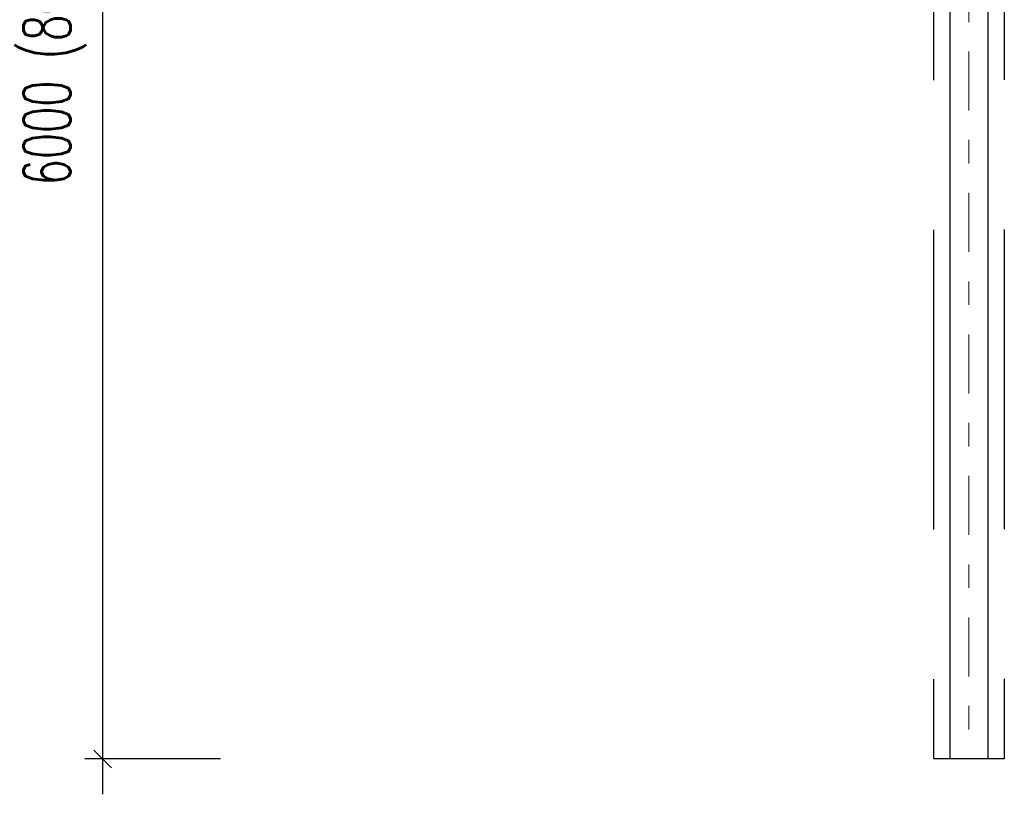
# Model space of a CAD drawing. Header units: metres. Extents: x -912764 to -454925, y -2226138 to -1112338.
# Tile 102 of 256: x -456383.99 to -456379.81, y -1112950.39 to -1112947.1. Entities that reach past the tile are written whole.
import ezdxf

# ---------------------------------------------------------------- set-up
doc = ezdxf.new("R2010")
doc.units = ezdxf.units.M
doc.linetypes.add('DASHDOT', pattern=[1, 0.5, -0.25, 0, -0.25])
doc.linetypes.add('ČÁRKOVANÁX2', pattern=[38.1, 25.4, -12.7])
doc.layers.add('_NOVÝ STAV - POPISKY KATASTR', color=7, linetype='Continuous', lineweight=30)
doc.layers.add('C3D_ZPR', color=7, linetype='Continuous')
doc.layers.add('OZ', color=3, linetype='Continuous')
doc.styles.add('StandardUzky', font='simplex.shx', dxfattribs={"width": 0.65})
doc.styles.add('znacky', font='arial.ttf')
doc.dimstyles.new('1000', dxfattribs={"dimscale": 0.5, "dimtxt": 1, "dimasz": 0.6, "dimexe": 0.3, "dimexo": 0.5, "dimgap": 0.5, "dimtad": 1, "dimzin": 1, "dimdsep": 46, "dimtxsty": 'znacky', "dimblk": 'OBLIQUE', "dimcen": 1, "dimdle": 0.3, "dimclrd": 256, "dimclre": 256, "dimclrt": 256, "dimadec": 3, "dimazin": 0, "dimtfac": 1, "dimtmove": 0, "dimatfit": 3, "dimldrblk": 'OBLIQUE', "dimfxl": 1, "dimlwd": -1, "dimlwe": -1, "dimarcsym": 0})

# ---------------------------------------------------------------- blocks, each defined once
blk = doc.blocks.new('_Oblique')
at = {"color": 0, "linetype": 'ByBlock', "lineweight": -2}
blk.add_line((-0.5, -0.5), (0.5, 0.5), dxfattribs=at)
blk = doc.blocks.new('*D986')
at = {"layer": 'C3D_ZPR', "color": 1, "transparency": 16777216}
for p, q in [((-3.8523, 0.12), (-3.8523, -6.18)), ((-3.3523, -0.03), (-3.9273, -0.03)), ((-3.3523, -6.03), (-3.9273, -6.03))]:
    blk.add_line(p, q, dxfattribs=at)
at = {"layer": 'Defpoints', "color": 0, "transparency": 16777216}
for p in [(-2.3264, -0.03), (-3.8523, -6.03), (-2.3964, -6.03)]:
    blk.add_point(p, dxfattribs=at)
at = {"layer": 'C3D_ZPR', "color": 1, "transparency": 16777216, "xscale": 0.075, "yscale": 0.075, "zscale": 0.075}
for p, rotation in [((-3.8523, -0.03), 90), ((-3.8523, -6.03), 270)]:
    blk.add_blockref('_Oblique', p, dxfattribs=dict(at, rotation=rotation))
at = {"layer": 'C3D_ZPR', "color": 1, "transparency": 16777216, "insert": (-4.0547, -3.03), "char_height": 0.2, "attachment_point": 5, "rotation": 90, "style": 'StandardUzky'}
blk.add_mtext('6000 (8000)', dxfattribs=at)
blk = doc.blocks.new('A$C4eac8e0d')
at = {"layer": 'OZ', "color": 1}
for p, q in [((-0.26, -6.03), (-0.26, -0.03)), ((-0.1, -0.03), (-0.1, -6.03))]:
    blk.add_line(p, q, dxfattribs=at)
at = {"layer": 'OZ', "color": 6, "linetype": 'DASHDOT', "lineweight": 15, "ltscale": 0.5}
blk.add_line((-0.18, -0.03), (-0.18, -6.03), dxfattribs=at)
at = {"layer": 'OZ', "color": 1, "linetype": 'ČÁRKOVANÁX2', "lineweight": 25, "ltscale": 0.05}
for p, q in [((-0.33, -1.8816), (-0.33, -6.03)), ((-0.03, -1.8799), (-0.03, -6.03))]:
    blk.add_line(p, q, dxfattribs=at)
at = {"layer": 'OZ', "color": 1, "linetype": 'ČÁRKOVANÁX2', "lineweight": 25, "ltscale": 0.3}
blk.add_line((-0.03, -6.03), (-0.33, -6.03), dxfattribs=at)
at = {"layer": 'OZ', "color": 1, "lineweight": 30}
blk.add_line((-0.1, -6.03), (-0.26, -6.03), dxfattribs=at)
at = {"layer": 'C3D_ZPR'}
dim = blk.add_linear_dim(base=(-3.8523, -6.03), p1=(-2.3264, -0.03), p2=(-2.3964, -6.03), angle=90, text='<> (8000)', dimstyle='1000', override={"dimscale": 1, "dimtxt": 0.2, "dimasz": 0.075, "dimexe": 0.075, "dimexo": 0.25, "dimgap": 0.05, "dimdec": 0, "dimlfac": 1000, "dimdsep": 44, "dimtxsty": 'StandardUzky', "dimcen": 0.5, "dimdle": 0.15, "dimclrd": 1, "dimclre": 1, "dimclrt": 1, "dimfxl": 0.5, "dimfxlon": 1}, dxfattribs=at)
dim.commit()
dim.dimension.update_dxf_attribs({"geometry": '*D986', "text_midpoint": (-4.0547, -3.03)})

msp = doc.modelspace()

# ---------------------------------------------------------------- block references
at = {"layer": '_NOVÝ STAV - POPISKY KATASTR', "lineweight": 50}
msp.add_blockref('A$C4eac8e0d', (-456379.7835, -1112944.2065), dxfattribs=at)

doc.saveas('drawing.dxf')
